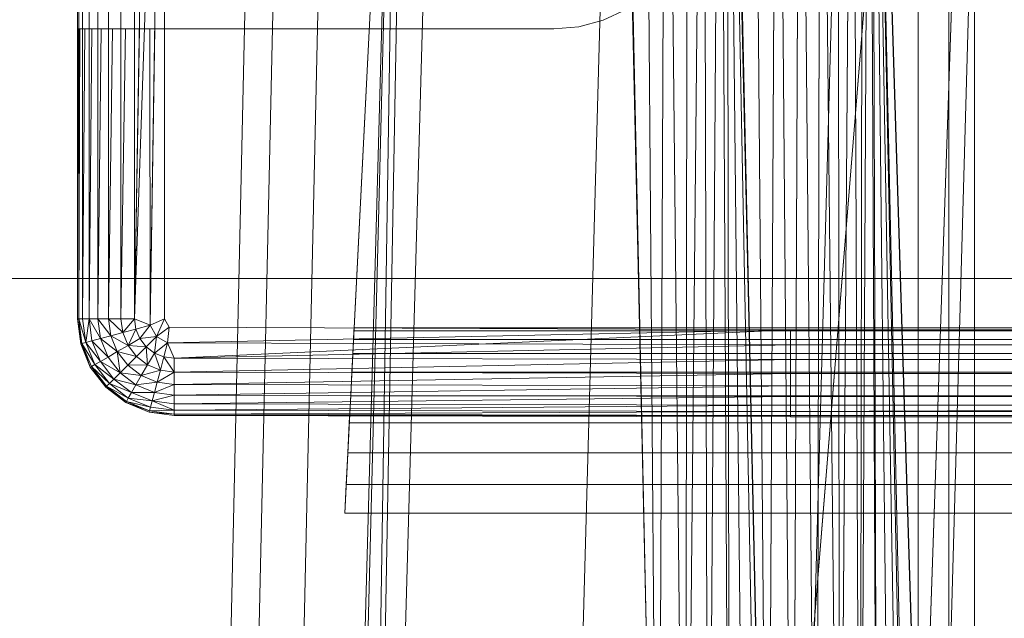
# Model space of a CAD drawing. Header units: metres. Extents: x 391.1 to 430.4, y 12.7 to 29.8.
# Tile 80 of 104: x 404.5691 to 404.7183, y 27.8652 to 27.9559. Entities that reach past the tile are written whole.
import ezdxf

# ---------------------------------------------------------------- set-up
doc = ezdxf.new("R2010")
doc.units = ezdxf.units.M
doc.layers.add('A-DETL-____-MBND', color=7, linetype='Continuous', lineweight=18)
doc.layers.add('P-PIPE-____-OTLN', color=7, linetype='Continuous', lineweight=18)

# ---------------------------------------------------------------- blocks, each defined once
blk = doc.blocks.new('Family - Inodor PB-155417-02_SAN_P0')
at = {"layer": 'A-DETL-____-MBND', "color": 253, "true_color": 0xaaaaaa}
for p, q in [((0.02769, 0.72747), (0.02057, 0.40793)), ((0.02769, 0.72747), (0.02057, 0.40793)), ((0.03191, 0.72725), (0.02479, 0.40776)), ((0.03191, 0.72725), (0.02479, 0.40776)), ((0.03874, 0.72691), (0.03162, 0.40749)), ((0.03874, 0.72691), (0.03162, 0.40749)), ((0.03494, 0.21652), (0.04902, 0.7262)), ((0.04902, 0.7262), (0.03612, 0.21652)), ((0.04902, 0.7262), (0.04107, 0.21652)), ((0.0502, 0.7262), (0.04107, 0.21652)), ((0.05515, 0.7262), (0.04107, 0.21652)), ((0.08204, 0.7262), (0.06796, 0.21652)), ((0.08802, 0.44565), (0.08189, 0.7262)), ((0.08202, 0.72555), (0.08802, 0.44565)), ((0.08202, 0.72555), (0.08802, 0.44565)), ((0.08578, 0.72555), (0.08802, 0.44565)), ((0.08578, 0.72555), (0.08802, 0.44565)), ((0.0892, 0.72555), (0.08802, 0.44565)), ((0.08802, 0.44565), (0.0892, 0.72555)), ((0.0892, 0.72555), (0.09212, 0.44566)), ((0.0892, 0.72555), (0.09212, 0.44566)), ((0.09248, 0.72555), (0.09212, 0.44566)), ((0.09212, 0.44566), (0.09248, 0.72555)), ((0.09212, 0.44566), (0.09491, 0.72555)), ((0.09212, 0.44566), (0.09491, 0.72555)), ((0.09491, 0.72555), (0.09554, 0.44566)), ((0.09491, 0.72555), (0.09554, 0.44566)), ((0.09737, 0.72555), (0.09554, 0.44566)), ((0.09554, 0.44566), (0.09737, 0.72555)), ((0.09737, 0.72555), (0.09882, 0.44566)), ((0.09737, 0.72555), (0.09882, 0.44566)), ((0.09837, 0.72555), (0.09882, 0.44566)), ((0.09837, 0.72555), (0.10126, 0.44566)), ((0.09837, 0.72555), (0.09882, 0.44566)), ((0.09837, 0.72555), (0.10371, 0.44566)), ((0.09837, 0.72555), (0.10126, 0.44566)), ((0.09837, 0.72555), (0.10471, 0.44572)), ((0.09837, 0.72555), (0.10371, 0.44566)), ((0.09837, 0.72555), (0.10471, 0.44572)), ((0.10461, 0.44571), (0.09848, 0.7262)), ((0.09861, 0.7256), (0.10461, 0.44571)), ((0.09861, 0.7256), (0.10461, 0.44571)), ((0.10238, 0.7256), (0.10461, 0.44571)), ((0.10238, 0.7256), (0.10461, 0.44571)), ((0.11707, 0.7262), (0.10299, 0.21652)), ((0.10604, 0.7256), (0.10461, 0.44571)), ((0.10461, 0.44571), (0.10604, 0.7256)), ((0.12737, 0.72561), (0.10471, 0.44572)), ((0.10471, 0.44572), (0.12737, 0.72561)), ((0.10604, 0.7256), (0.10839, 0.44571)), ((0.10604, 0.7256), (0.10839, 0.44571)), ((0.10947, 0.7256), (0.10839, 0.44571)), ((0.10839, 0.44571), (0.10947, 0.7256)), ((0.10947, 0.7256), (0.11204, 0.44571)), ((0.10947, 0.7256), (0.11204, 0.44571)), ((0.11257, 0.7256), (0.11204, 0.44571)), ((0.11204, 0.44571), (0.11257, 0.7256)), ((0.11257, 0.7256), (0.11547, 0.44571)), ((0.11257, 0.7256), (0.11547, 0.44571)), ((0.11525, 0.7256), (0.11547, 0.44571)), ((0.11525, 0.7256), (0.11547, 0.44571)), ((0.11742, 0.7256), (0.11547, 0.44571)), ((0.11547, 0.44571), (0.11742, 0.7256)), ((0.11742, 0.7256), (0.11858, 0.44571)), ((0.11742, 0.7256), (0.11858, 0.44571)), ((0.11902, 0.7256), (0.11858, 0.44571)), ((0.11858, 0.44571), (0.11902, 0.7256)), ((0.11858, 0.44571), (0.12, 0.7256)), ((0.11858, 0.44571), (0.12, 0.7256)), ((0.12, 0.7256), (0.12125, 0.44571)), ((0.12, 0.7256), (0.12125, 0.44571)), ((0.12032, 0.7256), (0.12632, 0.44571)), ((0.12032, 0.7256), (0.13594, 0.21593)), ((0.12032, 0.7256), (0.12632, 0.44571)), ((0.12032, 0.7256), (0.13594, 0.21593)), ((0.12032, 0.7256), (0.13646, 0.2042)), ((0.12032, 0.7256), (0.12632, 0.44571)), ((0.12032, 0.7256), (0.12125, 0.44571)), ((0.12032, 0.7256), (0.12343, 0.44571)), ((0.12032, 0.7256), (0.12125, 0.44571)), ((0.12032, 0.7256), (0.12503, 0.44571)), ((0.12032, 0.7256), (0.12343, 0.44571)), ((0.12032, 0.7256), (0.12601, 0.44571)), ((0.12032, 0.7256), (0.12503, 0.44571)), ((0.12032, 0.7256), (0.12632, 0.44571)), ((0.12032, 0.7256), (0.12601, 0.44571)), ((0.13782, 0.7262), (0.12375, 0.21652)), ((0.13594, 0.72561), (0.12632, 0.44571)), ((0.12632, 0.44571), (0.13594, 0.72561)), ((0.12737, 0.72561), (0.12737, 0.44571)), ((0.12737, 0.72561), (0.12737, 0.44571)), ((0.13205, 0.72561), (0.13205, 0.44571)), ((0.13205, 0.72561), (0.13205, 0.44571)), ((0.13594, 0.72561), (0.13594, 0.44571)), ((0.13594, 0.72561), (0.13594, 0.44571)), ((0.13594, 0.44571), (0.13594, 0.72561)), ((0.13594, 0.72561), (0.13594, 0.44571)), ((0, 0.57723), (0, 0.71226)), ((0, 0.57723), (0, 0.71226)), ((0, 0.57723), (0, 0.71226)), ((0, 0.71226), (0, 0.57723)), ((0.0002, 0.71226), (0.0002, 0.57723)), ((0.0008, 0.71226), (0.0008, 0.57723)), ((0.00177, 0.71226), (0.00177, 0.57723)), ((0.00309, 0.71226), (0.00309, 0.57723)), ((0.00472, 0.71226), (0.00472, 0.57723)), ((0.0066, 0.71226), (0.0066, 0.57723)), ((0.00868, 0.71226), (0.00868, 0.57723)), ((0.0109, 0.71226), (0.00868, 0.57723)), ((0.01318, 0.71226), (0.00868, 0.57723)), ((0.01318, 0.71226), (0.01102, 0.57626)), ((0.01318, 0.71226), (0.01318, 0.57723)), ((0.0405, 0.54781), (0.04887, 0.71226)), ((0.04887, 0.71226), (0.04193, 0.57586)), ((0, 0.62119), (0, 0.67979)), ((0.07969, 0.62251), (0.08316, 0.62413)), ((0.07969, 0.62251), (0.07599, 0.62152)), ((0, 0.62119), (0.00007, 0.62119)), ((0.00007, 0.62119), (0, 0.57723)), ((0.00007, 0.62119), (0, 0.57723)), ((0.0002, 0.62119), (0.00007, 0.62119)), ((0.0002, 0.62119), (0.0002, 0.57723)), ((0.00039, 0.62119), (0.0002, 0.57723)), ((0.00039, 0.62119), (0.0002, 0.62119)), ((0.0002, 0.57723), (0.0002, 0.62119)), ((0.00039, 0.62119), (0.0002, 0.57723)), ((0.0008, 0.62119), (0.00039, 0.62119)), ((0.0008, 0.62119), (0.0008, 0.57723)), ((0.00111, 0.62119), (0.0008, 0.57723)), ((0.00111, 0.62119), (0.0008, 0.62119)), ((0.0008, 0.57723), (0.0008, 0.62119)), ((0.00111, 0.62119), (0.0008, 0.57723)), ((0.00177, 0.62119), (0.00111, 0.62119)), ((0.00177, 0.62119), (0.00177, 0.57723)), ((0.0022, 0.62119), (0.00177, 0.57723)), ((0.0022, 0.62119), (0.00177, 0.62119)), ((0.00177, 0.57723), (0.00177, 0.62119)), ((0.0022, 0.62119), (0.00177, 0.57723)), ((0.00309, 0.62119), (0.0022, 0.62119)), ((0.00309, 0.62119), (0.00309, 0.57723)), ((0.00362, 0.62119), (0.00309, 0.57723)), ((0.00362, 0.62119), (0.00309, 0.62119)), ((0.00309, 0.57723), (0.00309, 0.62119)), ((0.00362, 0.62119), (0.00309, 0.57723)), ((0.00472, 0.62119), (0.00362, 0.62119)), ((0.00472, 0.62119), (0.00472, 0.57723)), ((0.00533, 0.62119), (0.00472, 0.57723)), ((0.00533, 0.62119), (0.00472, 0.62119)), ((0.00472, 0.57723), (0.00472, 0.62119)), ((0.00533, 0.62119), (0.00472, 0.57723)), ((0.0066, 0.62119), (0.00533, 0.62119)), ((0.0066, 0.62119), (0.0066, 0.57723)), ((0.00728, 0.62119), (0.0066, 0.57723)), ((0.00728, 0.62119), (0.0066, 0.62119)), ((0.0066, 0.57723), (0.0066, 0.62119)), ((0.00728, 0.62119), (0.0066, 0.57723)), ((0.00868, 0.62119), (0.00728, 0.62119)), ((0.00868, 0.62119), (0.00868, 0.57723)), ((0.0094, 0.62119), (0.00868, 0.57723)), ((0.0094, 0.62119), (0.00868, 0.62119)), ((0.00868, 0.57723), (0.00868, 0.62119)), ((0.0094, 0.62119), (0.00868, 0.57723)), ((0.01098, 0.62119), (0.0094, 0.62119)), ((0.01098, 0.62119), (0.01102, 0.57626)), ((0.01174, 0.62119), (0.01098, 0.62119)), ((0.01102, 0.57626), (0.01098, 0.62119)), ((0.01174, 0.62119), (0.01102, 0.57626)), ((0.01174, 0.62119), (0.01102, 0.57626)), ((0.01318, 0.62119), (0.01174, 0.62119)), ((0.01318, 0.62119), (0.01318, 0.57723)), ((0.01342, 0.62119), (0.01318, 0.62119)), ((0.01318, 0.57723), (0.01318, 0.62119)), ((0.01342, 0.62119), (0.04368, 0.62119)), ((0.04368, 0.62119), (0.04477, 0.62119)), ((0.04477, 0.62119), (0.07217, 0.62119)), ((0.07217, 0.62119), (0.07599, 0.62152)), ((0.0005, 0.57344), (0, 0.57723)), ((0.0005, 0.57344), (0, 0.57723)), ((0.0002, 0.57723), (0, 0.57723)), ((0.0005, 0.57344), (0, 0.57723)), ((0.0002, 0.57723), (0, 0.57723)), ((0, 0.57723), (0.0002, 0.57723)), ((0, 0.57723), (0.00069, 0.57349)), ((0, 0.57723), (0.00069, 0.57349)), ((0, 0.57723), (0.0005, 0.57344)), ((0.0002, 0.57723), (0.00069, 0.57349)), ((0.0008, 0.57723), (0.0002, 0.57723)), ((0.0002, 0.57723), (0.00069, 0.57349)), ((0.0002, 0.57723), (0.00127, 0.57365)), ((0.0002, 0.57723), (0.00069, 0.57349)), ((0.0008, 0.57723), (0.0002, 0.57723)), ((0.0002, 0.57723), (0.0008, 0.57723)), ((0.0002, 0.57723), (0.00127, 0.57365)), ((0.0008, 0.57723), (0.00127, 0.57365)), ((0.0008, 0.57723), (0.00177, 0.57723)), ((0.0008, 0.57723), (0.00127, 0.57365)), ((0.0008, 0.57723), (0.00177, 0.57723)), ((0.0008, 0.57723), (0.00127, 0.57365)), ((0.00177, 0.57723), (0.0008, 0.57723)), ((0.00177, 0.57723), (0.00127, 0.57365)), ((0.00127, 0.57365), (0.00177, 0.57723)), ((0.00177, 0.57723), (0.00221, 0.5739)), ((0.00309, 0.57723), (0.00177, 0.57723)), ((0.00177, 0.57723), (0.00221, 0.5739)), ((0.00177, 0.57723), (0.00348, 0.57424)), ((0.00177, 0.57723), (0.00221, 0.5739)), ((0.00309, 0.57723), (0.00177, 0.57723)), ((0.00177, 0.57723), (0.00309, 0.57723)), ((0.00177, 0.57723), (0.00348, 0.57424)), ((0.00309, 0.57723), (0.00348, 0.57424)), ((0.00472, 0.57723), (0.00309, 0.57723)), ((0.00309, 0.57723), (0.00348, 0.57424)), ((0.00309, 0.57723), (0.00505, 0.57466)), ((0.00309, 0.57723), (0.00348, 0.57424)), ((0.00472, 0.57723), (0.00309, 0.57723)), ((0.00309, 0.57723), (0.00472, 0.57723)), ((0.00309, 0.57723), (0.00505, 0.57466)), ((0.00472, 0.57723), (0.00505, 0.57466)), ((0.0066, 0.57723), (0.00472, 0.57723)), ((0.00472, 0.57723), (0.00505, 0.57466)), ((0.00472, 0.57723), (0.00687, 0.57515)), ((0.00472, 0.57723), (0.00505, 0.57466)), ((0.0066, 0.57723), (0.00472, 0.57723)), ((0.00472, 0.57723), (0.0066, 0.57723)), ((0.00472, 0.57723), (0.00687, 0.57515)), ((0.0066, 0.57723), (0.00687, 0.57515)), ((0.0066, 0.57723), (0.00868, 0.57723)), ((0.0066, 0.57723), (0.00687, 0.57515)), ((0.0066, 0.57723), (0.00868, 0.57723)), ((0.0066, 0.57723), (0.00687, 0.57515)), ((0.00868, 0.57723), (0.0066, 0.57723)), ((0.00868, 0.57723), (0.00687, 0.57515)), ((0.00687, 0.57515), (0.00868, 0.57723)), ((0.00868, 0.57723), (0.00888, 0.57569)), ((0.00868, 0.57723), (0.01102, 0.57626)), ((0.00868, 0.57723), (0.00888, 0.57569)), ((0.00868, 0.57723), (0.01102, 0.57626)), ((0.00868, 0.57723), (0.00888, 0.57569)), ((0.01102, 0.57626), (0.00868, 0.57723)), ((0.01102, 0.57626), (0.00888, 0.57569)), ((0.01102, 0.57626), (0.00888, 0.57569)), ((0.00888, 0.57569), (0.01102, 0.57626)), ((0.01102, 0.57626), (0.00948, 0.57425)), ((0.01102, 0.57626), (0.00948, 0.57425)), ((0.00948, 0.57425), (0.01102, 0.57626)), ((0.01102, 0.57626), (0.01318, 0.57723)), ((0.01318, 0.57723), (0.01102, 0.57626)), ((0.01102, 0.57626), (0.01318, 0.57723)), ((0.01102, 0.57626), (0.012, 0.57458)), ((0.01102, 0.57626), (0.012, 0.57458)), ((0.01318, 0.57723), (0.012, 0.57458)), ((0.012, 0.57458), (0.01318, 0.57723)), ((0.01391, 0.57596), (0.012, 0.57458)), ((0.012, 0.57458), (0.01391, 0.57596)), ((0.012, 0.57458), (0.01391, 0.57596)), ((0.01318, 0.57723), (0.01391, 0.57596)), ((0.01318, 0.57723), (0.01391, 0.57596)), ((0.01318, 0.57723), (0.01391, 0.57596)), ((0.01391, 0.57596), (0.01368, 0.57361)), ((0.01391, 0.57596), (0.01368, 0.57361)), ((0.01391, 0.57596), (0.01368, 0.57361)), ((0.01391, 0.57596), (0.10805, 0.57556)), ((0.01391, 0.57596), (0.10805, 0.57556)), ((0.01391, 0.57596), (0.10805, 0.57556)), ((0.04193, 0.57586), (0.04191, 0.57542)), ((0.3592, 0.57586), (0.04193, 0.57586)), ((0.00505, 0.57466), (0.00348, 0.57424)), ((0.00505, 0.57466), (0.00348, 0.57424)), ((0.00348, 0.57424), (0.00505, 0.57466)), ((0.00687, 0.57515), (0.00505, 0.57466)), ((0.00687, 0.57515), (0.00505, 0.57466)), ((0.00505, 0.57466), (0.00687, 0.57515)), ((0.00505, 0.57466), (0.00605, 0.57227)), ((0.00505, 0.57466), (0.00605, 0.57227)), ((0.00505, 0.57466), (0.00768, 0.57321)), ((0.00505, 0.57466), (0.00605, 0.57227)), ((0.00505, 0.57466), (0.00768, 0.57321)), ((0.00687, 0.57515), (0.00888, 0.57569)), ((0.00687, 0.57515), (0.00888, 0.57569)), ((0.00687, 0.57515), (0.00888, 0.57569)), ((0.00687, 0.57515), (0.00768, 0.57321)), ((0.00687, 0.57515), (0.00768, 0.57321)), ((0.00687, 0.57515), (0.00768, 0.57321)), ((0.00888, 0.57569), (0.00768, 0.57321)), ((0.00768, 0.57321), (0.00888, 0.57569)), ((0.00888, 0.57569), (0.00948, 0.57425)), ((0.00888, 0.57569), (0.00948, 0.57425)), ((0.00888, 0.57569), (0.00948, 0.57425)), ((0.00948, 0.57425), (0.012, 0.57458)), ((0.00948, 0.57425), (0.012, 0.57458)), ((0.00948, 0.57425), (0.012, 0.57458)), ((0.012, 0.57458), (0.01043, 0.57301)), ((0.012, 0.57458), (0.01043, 0.57301)), ((0.01043, 0.57301), (0.012, 0.57458)), ((0.012, 0.57458), (0.01167, 0.57206)), ((0.012, 0.57458), (0.01167, 0.57206)), ((0.01167, 0.57206), (0.012, 0.57458)), ((0.012, 0.57458), (0.01368, 0.57361)), ((0.012, 0.57458), (0.01368, 0.57361)), ((0.012, 0.57458), (0.01368, 0.57361)), ((0.10805, 0.57556), (0.01368, 0.57361)), ((0.01368, 0.57361), (0.10805, 0.57556)), ((0.10805, 0.57556), (0.01465, 0.57126)), ((0.04191, 0.57542), (0.04184, 0.57413)), ((0.35923, 0.57542), (0.04191, 0.57542)), ((0.10805, 0.57556), (0.29485, 0.57556)), ((0.10805, 0.57556), (0.29485, 0.57556)), ((0.10805, 0.57556), (0.10805, 0.57328)), ((0.10805, 0.57556), (0.29485, 0.57556)), ((0.10805, 0.57556), (0.10805, 0.57328)), ((0.00069, 0.57349), (0.0005, 0.57344)), ((0.00069, 0.57349), (0.0005, 0.57344)), ((0.0005, 0.57344), (0.00069, 0.57349)), ((0.00196, 0.56991), (0.0005, 0.57344)), ((0.00196, 0.56991), (0.0005, 0.57344)), ((0.00196, 0.56991), (0.0005, 0.57344)), ((0.0005, 0.57344), (0.00196, 0.56991)), ((0.00127, 0.57365), (0.00069, 0.57349)), ((0.00127, 0.57365), (0.00069, 0.57349)), ((0.00069, 0.57349), (0.00127, 0.57365)), ((0.00069, 0.57349), (0.00214, 0.57001)), ((0.00069, 0.57349), (0.00196, 0.56991)), ((0.00069, 0.57349), (0.00265, 0.57031)), ((0.00069, 0.57349), (0.00214, 0.57001)), ((0.00069, 0.57349), (0.00196, 0.56991)), ((0.00069, 0.57349), (0.00265, 0.57031)), ((0.00069, 0.57349), (0.00214, 0.57001)), ((0.00221, 0.5739), (0.00127, 0.57365)), ((0.00127, 0.57365), (0.00221, 0.5739)), ((0.00127, 0.57365), (0.00221, 0.5739)), ((0.00127, 0.57365), (0.00265, 0.57031)), ((0.00127, 0.57365), (0.00265, 0.57031)), ((0.00127, 0.57365), (0.0035, 0.57079)), ((0.00127, 0.57365), (0.0035, 0.57079)), ((0.00127, 0.57365), (0.00265, 0.57031)), ((0.00348, 0.57424), (0.00221, 0.5739)), ((0.00348, 0.57424), (0.00221, 0.5739)), ((0.00221, 0.5739), (0.00348, 0.57424)), ((0.00221, 0.5739), (0.0035, 0.57079)), ((0.00221, 0.5739), (0.0035, 0.57079)), ((0.00221, 0.5739), (0.00464, 0.57145)), ((0.00221, 0.5739), (0.00464, 0.57145)), ((0.00221, 0.5739), (0.0035, 0.57079)), ((0.00348, 0.57424), (0.00464, 0.57145)), ((0.00348, 0.57424), (0.00464, 0.57145)), ((0.00348, 0.57424), (0.00605, 0.57227)), ((0.00348, 0.57424), (0.00464, 0.57145)), ((0.00348, 0.57424), (0.00605, 0.57227)), ((0.00768, 0.57321), (0.00605, 0.57227)), ((0.00768, 0.57321), (0.00605, 0.57227)), ((0.00605, 0.57227), (0.00768, 0.57321)), ((0.00948, 0.57425), (0.00768, 0.57321)), ((0.00768, 0.57321), (0.00948, 0.57425)), ((0.00768, 0.57321), (0.00948, 0.57425)), ((0.00768, 0.57321), (0.00896, 0.57154)), ((0.00768, 0.57321), (0.00896, 0.57154)), ((0.00768, 0.57321), (0.01043, 0.57301)), ((0.00768, 0.57321), (0.00896, 0.57154)), ((0.00768, 0.57321), (0.01043, 0.57301)), ((0.01043, 0.57301), (0.00896, 0.57154)), ((0.01043, 0.57301), (0.00896, 0.57154)), ((0.00896, 0.57154), (0.01043, 0.57301)), ((0.00948, 0.57425), (0.01043, 0.57301)), ((0.00948, 0.57425), (0.01043, 0.57301)), ((0.00948, 0.57425), (0.01043, 0.57301)), ((0.01043, 0.57301), (0.01167, 0.57206)), ((0.01043, 0.57301), (0.01062, 0.57026)), ((0.01043, 0.57301), (0.01167, 0.57206)), ((0.01043, 0.57301), (0.01062, 0.57026)), ((0.01043, 0.57301), (0.01167, 0.57206)), ((0.01368, 0.57361), (0.01167, 0.57206)), ((0.01167, 0.57206), (0.01368, 0.57361)), ((0.01167, 0.57206), (0.01368, 0.57361)), ((0.01368, 0.57361), (0.01311, 0.57147)), ((0.01368, 0.57361), (0.01311, 0.57147)), ((0.01311, 0.57147), (0.01368, 0.57361)), ((0.01368, 0.57361), (0.01465, 0.57126)), ((0.01368, 0.57361), (0.01465, 0.57126)), ((0.01368, 0.57361), (0.10805, 0.57328)), ((0.01368, 0.57361), (0.01465, 0.57126)), ((0.01368, 0.57361), (0.10805, 0.57328)), ((0.10805, 0.57328), (0.01465, 0.57126)), ((0.10805, 0.57328), (0.01465, 0.57126)), ((0.01465, 0.57126), (0.10805, 0.57328)), ((0.04184, 0.57413), (0.04173, 0.57201)), ((0.35929, 0.57413), (0.04184, 0.57413)), ((0.10805, 0.57328), (0.29485, 0.57328)), ((0.10805, 0.57328), (0.10805, 0.57106)), ((0.10805, 0.57328), (0.29485, 0.57328)), ((0.10805, 0.57328), (0.29485, 0.57328)), ((0.10805, 0.57328), (0.10805, 0.57106)), ((0.00464, 0.57145), (0.0035, 0.57079)), ((0.00464, 0.57145), (0.0035, 0.57079)), ((0.0035, 0.57079), (0.00464, 0.57145)), ((0.00605, 0.57227), (0.00464, 0.57145)), ((0.00605, 0.57227), (0.00464, 0.57145)), ((0.00464, 0.57145), (0.00605, 0.57227)), ((0.00464, 0.57145), (0.00648, 0.56906)), ((0.00464, 0.57145), (0.00648, 0.56906)), ((0.00464, 0.57145), (0.00648, 0.56906)), ((0.00605, 0.57227), (0.00763, 0.57021)), ((0.00605, 0.57227), (0.00648, 0.56906)), ((0.00605, 0.57227), (0.00763, 0.57021)), ((0.00605, 0.57227), (0.00648, 0.56906)), ((0.00605, 0.57227), (0.00896, 0.57154)), ((0.00605, 0.57227), (0.00763, 0.57021)), ((0.00605, 0.57227), (0.00896, 0.57154)), ((0.00896, 0.57154), (0.00763, 0.57021)), ((0.00896, 0.57154), (0.00763, 0.57021)), ((0.00763, 0.57021), (0.00896, 0.57154)), ((0.00896, 0.57154), (0.01062, 0.57026)), ((0.00896, 0.57154), (0.01062, 0.57026)), ((0.00896, 0.57154), (0.01062, 0.57026)), ((0.01167, 0.57206), (0.01062, 0.57026)), ((0.01167, 0.57206), (0.01062, 0.57026)), ((0.01062, 0.57026), (0.01167, 0.57206)), ((0.01167, 0.57206), (0.01311, 0.57147)), ((0.01167, 0.57206), (0.01257, 0.56946)), ((0.01167, 0.57206), (0.01311, 0.57147)), ((0.01167, 0.57206), (0.01257, 0.56946)), ((0.01167, 0.57206), (0.01311, 0.57147)), ((0.01311, 0.57147), (0.01257, 0.56946)), ((0.01311, 0.57147), (0.01257, 0.56946)), ((0.01257, 0.56946), (0.01311, 0.57147)), ((0.01465, 0.57126), (0.01311, 0.57147)), ((0.01311, 0.57147), (0.01465, 0.56918)), ((0.01311, 0.57147), (0.01465, 0.57126)), ((0.01311, 0.57147), (0.01465, 0.57126)), ((0.01311, 0.57147), (0.01465, 0.56918)), ((0.04173, 0.57201), (0.04159, 0.56914)), ((0.3594, 0.57201), (0.04173, 0.57201)), ((0.00214, 0.57001), (0.00196, 0.56991)), ((0.00214, 0.57001), (0.00196, 0.56991)), ((0.00196, 0.56991), (0.00214, 0.57001)), ((0.00429, 0.56687), (0.00196, 0.56991)), ((0.00429, 0.56687), (0.00196, 0.56991)), ((0.00429, 0.56687), (0.00196, 0.56991)), ((0.00196, 0.56991), (0.00429, 0.56687)), ((0.00265, 0.57031), (0.00214, 0.57001)), ((0.00265, 0.57031), (0.00214, 0.57001)), ((0.00214, 0.57001), (0.00265, 0.57031)), ((0.00214, 0.57001), (0.00443, 0.56702)), ((0.00214, 0.57001), (0.00429, 0.56687)), ((0.00214, 0.57001), (0.00485, 0.56744)), ((0.00214, 0.57001), (0.00443, 0.56702)), ((0.00214, 0.57001), (0.00429, 0.56687)), ((0.00214, 0.57001), (0.00485, 0.56744)), ((0.00214, 0.57001), (0.00443, 0.56702)), ((0.0035, 0.57079), (0.00265, 0.57031)), ((0.0035, 0.57079), (0.00265, 0.57031)), ((0.00265, 0.57031), (0.0035, 0.57079)), ((0.00265, 0.57031), (0.00485, 0.56744)), ((0.00265, 0.57031), (0.00485, 0.56744)), ((0.00265, 0.57031), (0.00554, 0.56812)), ((0.00265, 0.57031), (0.00554, 0.56812)), ((0.00265, 0.57031), (0.00485, 0.56744)), ((0.0035, 0.57079), (0.00554, 0.56812)), ((0.0035, 0.57079), (0.00554, 0.56812)), ((0.0035, 0.57079), (0.00648, 0.56906)), ((0.0035, 0.57079), (0.00648, 0.56906)), ((0.0035, 0.57079), (0.00554, 0.56812)), ((0.00763, 0.57021), (0.00648, 0.56906)), ((0.00763, 0.57021), (0.00648, 0.56906)), ((0.00648, 0.56906), (0.00763, 0.57021)), ((0.00763, 0.57021), (0.01062, 0.57026)), ((0.00763, 0.57021), (0.01062, 0.57026)), ((0.00763, 0.57021), (0.00968, 0.56863)), ((0.00763, 0.57021), (0.00968, 0.56863)), ((0.00763, 0.57021), (0.00968, 0.56863)), ((0.01062, 0.57026), (0.00968, 0.56863)), ((0.01062, 0.57026), (0.00968, 0.56863)), ((0.00968, 0.56863), (0.01062, 0.57026)), ((0.01062, 0.57026), (0.01257, 0.56946)), ((0.01062, 0.57026), (0.01257, 0.56946)), ((0.01062, 0.57026), (0.01257, 0.56946)), ((0.01465, 0.57126), (0.01465, 0.56918)), ((0.01465, 0.57126), (0.10805, 0.57106)), ((0.01465, 0.57126), (0.01465, 0.56918)), ((0.01465, 0.57126), (0.10805, 0.57106)), ((0.01465, 0.57126), (0.01465, 0.56918)), ((0.01465, 0.57126), (0.10805, 0.57106)), ((0.10805, 0.57106), (0.01465, 0.56918)), ((0.01465, 0.56918), (0.10805, 0.57106)), ((0.10805, 0.57106), (0.29485, 0.57106)), ((0.10805, 0.57106), (0.10805, 0.56898)), ((0.10805, 0.57106), (0.29485, 0.57106)), ((0.10805, 0.57106), (0.29485, 0.57106)), ((0.10805, 0.57106), (0.10805, 0.56898)), ((0.00648, 0.56906), (0.00554, 0.56812)), ((0.00648, 0.56906), (0.00554, 0.56812)), ((0.00554, 0.56812), (0.00648, 0.56906)), ((0.00648, 0.56906), (0.00887, 0.56722)), ((0.00648, 0.56906), (0.00887, 0.56722)), ((0.00648, 0.56906), (0.00968, 0.56863)), ((0.00648, 0.56906), (0.00968, 0.56863)), ((0.00648, 0.56906), (0.00887, 0.56722)), ((0.00968, 0.56863), (0.00887, 0.56722)), ((0.00968, 0.56863), (0.00887, 0.56722)), ((0.00887, 0.56722), (0.00968, 0.56863)), ((0.00968, 0.56863), (0.01257, 0.56946)), ((0.00968, 0.56863), (0.01257, 0.56946)), ((0.00968, 0.56863), (0.01208, 0.56764)), ((0.00968, 0.56863), (0.01208, 0.56764)), ((0.00968, 0.56863), (0.01208, 0.56764)), ((0.01257, 0.56946), (0.01208, 0.56764)), ((0.01257, 0.56946), (0.01208, 0.56764)), ((0.01208, 0.56764), (0.01257, 0.56946)), ((0.01208, 0.56764), (0.01465, 0.56918)), ((0.01208, 0.56764), (0.01465, 0.56918)), ((0.01257, 0.56946), (0.01465, 0.56918)), ((0.01257, 0.56946), (0.01465, 0.56918)), ((0.01257, 0.56946), (0.01465, 0.56918)), ((0.01465, 0.56918), (0.01465, 0.5673)), ((0.01465, 0.56918), (0.10805, 0.56898)), ((0.01465, 0.56918), (0.01465, 0.5673)), ((0.01465, 0.56918), (0.10805, 0.56898)), ((0.01465, 0.56918), (0.01465, 0.5673)), ((0.01465, 0.56918), (0.10805, 0.56898)), ((0.10805, 0.56898), (0.01465, 0.5673)), ((0.01465, 0.5673), (0.10805, 0.56898)), ((0.04159, 0.56914), (0.04141, 0.56559)), ((0.35955, 0.56914), (0.04159, 0.56914)), ((0.10805, 0.56898), (0.29485, 0.56898)), ((0.10805, 0.56898), (0.10805, 0.5671)), ((0.10805, 0.56898), (0.29485, 0.56898)), ((0.10805, 0.56898), (0.29485, 0.56898)), ((0.10805, 0.56898), (0.10805, 0.5671)), ((0.00443, 0.56702), (0.00429, 0.56687)), ((0.00443, 0.56702), (0.00429, 0.56687)), ((0.00429, 0.56687), (0.00443, 0.56702)), ((0.00485, 0.56744), (0.00443, 0.56702)), ((0.00485, 0.56744), (0.00443, 0.56702)), ((0.00443, 0.56702), (0.00485, 0.56744)), ((0.00443, 0.56702), (0.00743, 0.56472)), ((0.00443, 0.56702), (0.00743, 0.56472)), ((0.00443, 0.56702), (0.00772, 0.56524)), ((0.00443, 0.56702), (0.00772, 0.56524)), ((0.00443, 0.56702), (0.00743, 0.56472)), ((0.00554, 0.56812), (0.00485, 0.56744)), ((0.00554, 0.56812), (0.00485, 0.56744)), ((0.00485, 0.56744), (0.00554, 0.56812)), ((0.00485, 0.56744), (0.00772, 0.56524)), ((0.00485, 0.56744), (0.00772, 0.56524)), ((0.00485, 0.56744), (0.00821, 0.56608)), ((0.00485, 0.56744), (0.00821, 0.56608)), ((0.00485, 0.56744), (0.00772, 0.56524)), ((0.00554, 0.56812), (0.00821, 0.56608)), ((0.00554, 0.56812), (0.00821, 0.56608)), ((0.00554, 0.56812), (0.00887, 0.56722)), ((0.00554, 0.56812), (0.00887, 0.56722)), ((0.00554, 0.56812), (0.00821, 0.56608)), ((0.00887, 0.56722), (0.00821, 0.56608)), ((0.00887, 0.56722), (0.00821, 0.56608)), ((0.00821, 0.56608), (0.00887, 0.56722)), ((0.00887, 0.56722), (0.01208, 0.56764)), ((0.00887, 0.56722), (0.01208, 0.56764)), ((0.00887, 0.56722), (0.01166, 0.56607)), ((0.00887, 0.56722), (0.01166, 0.56607)), ((0.00887, 0.56722), (0.01166, 0.56607)), ((0.01208, 0.56764), (0.01166, 0.56607)), ((0.01208, 0.56764), (0.01166, 0.56607)), ((0.01166, 0.56607), (0.01208, 0.56764)), ((0.01166, 0.56607), (0.01465, 0.5673)), ((0.01166, 0.56607), (0.01465, 0.5673)), ((0.01208, 0.56764), (0.01465, 0.5673)), ((0.01208, 0.56764), (0.01465, 0.5673)), ((0.01208, 0.56764), (0.01465, 0.5673)), ((0.01465, 0.5673), (0.01465, 0.56567)), ((0.01465, 0.5673), (0.10805, 0.5671)), ((0.01465, 0.5673), (0.01465, 0.56567)), ((0.01465, 0.5673), (0.10805, 0.5671)), ((0.01465, 0.5673), (0.01465, 0.56567)), ((0.01465, 0.5673), (0.10805, 0.5671)), ((0.10805, 0.5671), (0.01465, 0.56567)), ((0.01465, 0.56567), (0.10805, 0.5671)), ((0.10805, 0.5671), (0.29485, 0.5671)), ((0.10805, 0.5671), (0.10805, 0.56547)), ((0.10805, 0.5671), (0.29485, 0.5671)), ((0.10805, 0.5671), (0.29485, 0.5671)), ((0.10805, 0.5671), (0.10805, 0.56547)), ((0.00733, 0.56455), (0.00429, 0.56687)), ((0.00733, 0.56455), (0.00429, 0.56687)), ((0.00733, 0.56455), (0.00429, 0.56687)), ((0.00429, 0.56687), (0.00743, 0.56472)), ((0.00429, 0.56687), (0.00743, 0.56472)), ((0.00429, 0.56687), (0.00733, 0.56455)), ((0.00821, 0.56608), (0.00772, 0.56524)), ((0.00821, 0.56608), (0.00772, 0.56524)), ((0.00772, 0.56524), (0.00821, 0.56608)), ((0.00821, 0.56608), (0.01132, 0.56479)), ((0.00821, 0.56608), (0.01132, 0.56479)), ((0.00821, 0.56608), (0.01166, 0.56607)), ((0.00821, 0.56608), (0.01166, 0.56607)), ((0.00821, 0.56608), (0.01132, 0.56479)), ((0.01166, 0.56607), (0.01132, 0.56479)), ((0.01166, 0.56607), (0.01132, 0.56479)), ((0.01132, 0.56479), (0.01166, 0.56607)), ((0.01132, 0.56479), (0.01465, 0.56567)), ((0.01132, 0.56479), (0.01465, 0.56567)), ((0.01166, 0.56607), (0.01465, 0.56567)), ((0.01166, 0.56607), (0.01465, 0.56567)), ((0.01166, 0.56607), (0.01465, 0.56567)), ((0.01465, 0.56567), (0.01465, 0.56435)), ((0.01465, 0.56567), (0.10805, 0.56547)), ((0.01465, 0.56567), (0.01465, 0.56435)), ((0.01465, 0.56567), (0.10805, 0.56547)), ((0.01465, 0.56567), (0.01465, 0.56435)), ((0.01465, 0.56567), (0.10805, 0.56547)), ((0.10805, 0.56547), (0.01465, 0.56435)), ((0.01465, 0.56435), (0.10805, 0.56547)), ((0.04141, 0.56559), (0.0412, 0.56149)), ((0.35973, 0.5656), (0.04141, 0.56559)), ((0.10805, 0.56547), (0.10805, 0.56415)), ((0.10805, 0.56547), (0.29485, 0.56547)), ((0.10805, 0.56547), (0.10805, 0.56415)), ((0.10805, 0.56547), (0.29485, 0.56547)), ((0.10805, 0.56547), (0.29485, 0.56547)), ((0.10805, 0.56547), (0.10805, 0.56415)), ((0.00743, 0.56472), (0.00733, 0.56455)), ((0.00743, 0.56472), (0.00733, 0.56455)), ((0.00733, 0.56455), (0.00743, 0.56472)), ((0.01086, 0.56308), (0.00733, 0.56455)), ((0.01086, 0.56308), (0.00733, 0.56455)), ((0.01086, 0.56308), (0.00733, 0.56455)), ((0.00733, 0.56455), (0.01091, 0.56328)), ((0.00733, 0.56455), (0.01091, 0.56328)), ((0.00733, 0.56455), (0.01086, 0.56308)), ((0.00772, 0.56524), (0.00743, 0.56472)), ((0.00772, 0.56524), (0.00743, 0.56472)), ((0.00743, 0.56472), (0.00772, 0.56524)), ((0.00743, 0.56472), (0.01091, 0.56328)), ((0.00743, 0.56472), (0.01091, 0.56328)), ((0.00743, 0.56472), (0.01106, 0.56385)), ((0.00743, 0.56472), (0.01106, 0.56385)), ((0.00743, 0.56472), (0.01091, 0.56328)), ((0.00772, 0.56524), (0.01106, 0.56385)), ((0.00772, 0.56524), (0.01106, 0.56385)), ((0.00772, 0.56524), (0.01132, 0.56479)), ((0.00772, 0.56524), (0.01132, 0.56479)), ((0.00772, 0.56524), (0.01106, 0.56385)), ((0.01132, 0.56479), (0.01106, 0.56385)), ((0.01132, 0.56479), (0.01106, 0.56385)), ((0.01106, 0.56385), (0.01132, 0.56479)), ((0.01465, 0.56435), (0.01132, 0.56479)), ((0.01132, 0.56479), (0.01465, 0.56338)), ((0.01132, 0.56479), (0.01465, 0.56435)), ((0.01132, 0.56479), (0.01465, 0.56435)), ((0.01132, 0.56479), (0.01465, 0.56338)), ((0.01465, 0.56435), (0.01465, 0.56338)), ((0.01465, 0.56435), (0.10805, 0.56415)), ((0.01465, 0.56435), (0.01465, 0.56338)), ((0.01465, 0.56435), (0.10805, 0.56415)), ((0.01465, 0.56435), (0.01465, 0.56338)), ((0.01465, 0.56435), (0.10805, 0.56415)), ((0.10805, 0.56415), (0.01465, 0.56338)), ((0.01465, 0.56338), (0.10805, 0.56415)), ((0.10805, 0.56415), (0.10805, 0.56318)), ((0.10805, 0.56415), (0.29485, 0.56415)), ((0.10805, 0.56415), (0.10805, 0.56318)), ((0.10805, 0.56415), (0.29485, 0.56415)), ((0.10805, 0.56415), (0.29485, 0.56415)), ((0.10805, 0.56415), (0.10805, 0.56318)), ((0.29485, 0.56415), (0.10805, 0.56318)), ((0.10805, 0.56318), (0.29485, 0.56415)), ((0.01091, 0.56328), (0.01086, 0.56308)), ((0.01091, 0.56328), (0.01086, 0.56308)), ((0.01086, 0.56308), (0.01091, 0.56328)), ((0.01465, 0.56258), (0.01086, 0.56308)), ((0.01465, 0.56258), (0.01086, 0.56308)), ((0.01465, 0.56258), (0.01086, 0.56308)), ((0.01086, 0.56308), (0.01465, 0.56278)), ((0.01086, 0.56308), (0.01465, 0.56278)), ((0.01086, 0.56308), (0.01465, 0.56258)), ((0.01106, 0.56385), (0.01091, 0.56328)), ((0.01106, 0.56385), (0.01091, 0.56328)), ((0.01091, 0.56328), (0.01106, 0.56385)), ((0.01091, 0.56328), (0.01465, 0.56338)), ((0.01091, 0.56328), (0.01465, 0.56338)), ((0.01091, 0.56328), (0.01465, 0.56278)), ((0.01091, 0.56328), (0.01465, 0.56278)), ((0.01091, 0.56328), (0.01465, 0.56278)), ((0.01106, 0.56385), (0.01465, 0.56338)), ((0.01106, 0.56385), (0.01465, 0.56338)), ((0.01106, 0.56385), (0.01465, 0.56338)), ((0.01465, 0.56338), (0.01465, 0.56278)), ((0.01465, 0.56338), (0.10805, 0.56318)), ((0.01465, 0.56338), (0.01465, 0.56278)), ((0.01465, 0.56338), (0.10805, 0.56318)), ((0.01465, 0.56338), (0.01465, 0.56278)), ((0.01465, 0.56338), (0.10805, 0.56318)), ((0.10805, 0.56318), (0.01465, 0.56278)), ((0.01465, 0.56278), (0.10805, 0.56318)), ((0.01465, 0.56278), (0.01465, 0.56258)), ((0.01465, 0.56278), (0.10805, 0.56258)), ((0.01465, 0.56278), (0.01465, 0.56258)), ((0.01465, 0.56278), (0.10805, 0.56258)), ((0.01465, 0.56278), (0.01465, 0.56258)), ((0.01465, 0.56278), (0.10805, 0.56258)), ((0.38826, 0.56258), (0.01465, 0.56258)), ((0.38826, 0.56258), (0.01465, 0.56258)), ((0.10805, 0.56238), (0.01465, 0.56258)), ((0.10805, 0.56258), (0.01465, 0.56258)), ((0.01465, 0.56258), (0.10805, 0.56258)), ((0.01465, 0.56258), (0.10805, 0.56238)), ((0.10805, 0.56318), (0.10805, 0.56258)), ((0.10805, 0.56318), (0.29485, 0.56318)), ((0.10805, 0.56318), (0.10805, 0.56258)), ((0.10805, 0.56318), (0.29485, 0.56318)), ((0.10805, 0.56318), (0.10805, 0.56258)), ((0.10805, 0.56318), (0.29485, 0.56318)), ((0.10805, 0.56258), (0.10805, 0.56238)), ((0.10805, 0.56258), (0.29485, 0.56258)), ((0.10805, 0.56258), (0.10805, 0.56238)), ((0.10805, 0.56258), (0.29485, 0.56258)), ((0.10805, 0.56258), (0.29485, 0.56258)), ((0.10805, 0.56258), (0.10805, 0.56238)), ((0.0412, 0.56149), (0.04097, 0.55695)), ((0.35993, 0.56149), (0.0412, 0.56149)), ((0.29485, 0.56238), (0.10805, 0.56238)), ((0.10805, 0.56238), (0.29485, 0.56238)), ((0.04097, 0.55695), (0.04072, 0.55211)), ((0.36017, 0.55695), (0.04097, 0.55695)), ((0.04072, 0.55211), (0.0405, 0.54781)), ((0.36041, 0.55211), (0.04072, 0.55211)), ((0.0405, 0.54781), (0.36063, 0.54781))]:
    blk.add_line(p, q, dxfattribs=at)
blk = doc.blocks.new('LONDR55-XX_ZZ-ARQ-CAA-M3D-Londres55_ifc-1-02_SAN_P0')
at = {"layer": 'A-DETL-____-MBND', "color": 253, "lineweight": 18, "true_color": 0xaaaaaa}
blk.add_blockref('Family - Inodor PB-155417-02_SAN_P0', (404.57781, 27.33331), dxfattribs=at)

msp = doc.modelspace()

# ---------------------------------------------------------------- linework, layer by layer
at = {"layer": 'P-PIPE-____-OTLN', "color": 9, "true_color": 0xc0c0c0}
msp.add_line((403.06768, 27.91666), (407.04082, 27.91666), dxfattribs=at)

# ---------------------------------------------------------------- block references
at = {"lineweight": 5}
msp.add_blockref('LONDR55-XX_ZZ-ARQ-CAA-M3D-Londres55_ifc-1-02_SAN_P0', (0, 0), dxfattribs=at)

doc.saveas('drawing.dxf')
